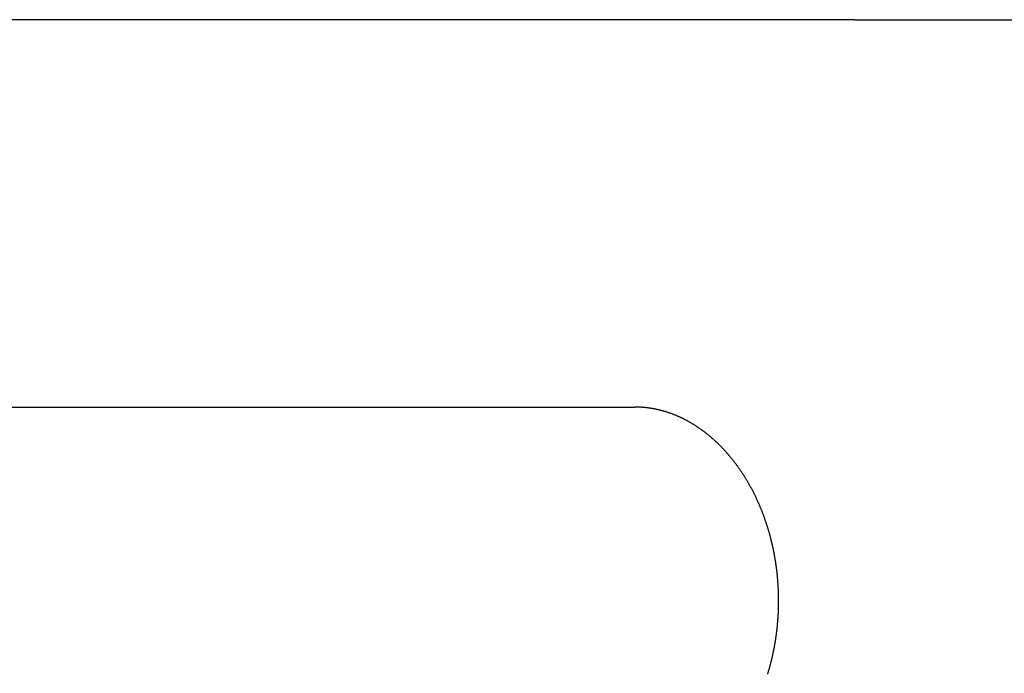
# Model space of a CAD drawing. Extents: x 668 to 3164, y 1007 to 2724.
# Tile 140 of 152: x 2892 to 2968, y 2202 to 2253. Entities that reach past the tile are written whole.
import ezdxf

# ---------------------------------------------------------------- set-up
doc = ezdxf.new("R2010")
doc.units = 0
doc.layers.add('KF_GRAVIS_12_REAR', color=7, linetype='CONTINUOUS')

# ---------------------------------------------------------------- blocks, each defined once
blk = doc.blocks.new('KF_GRAVIS_12_REAR')
at = {"layer": 'KF_GRAVIS_12_REAR'}
for p, q in [((-65.21451, 0), (-169.85529, 0)), ((-65.21451, 0), (65.21451, 0)), ((-150.56056, -30), (-82.23528, -30))]:
    blk.add_line(p, q, dxfattribs=at)
blk.add_polyline3d([(-71.9435, -50.6748, 0), (-71.9257, -50.6169, 0), (-71.908, -50.5589, 0), (-71.8906, -50.5008, 0), (-71.8733, -50.4425, 0), (-71.8562, -50.3842, 0), (-71.8392, -50.3257, 0), (-71.8225, -50.2672, 0), (-71.8059, -50.2085, 0), (-71.7895, -50.1497, 0), (-71.7733, -50.0909, 0), (-71.7573, -50.0319, 0), (-71.7414, -49.9728, 0), (-71.7258, -49.9136, 0), (-71.7103, -49.8544, 0), (-71.695, -49.795, 0), (-71.6799, -49.7356, 0), (-71.665, -49.676, 0), (-71.6502, -49.6164, 0), (-71.6356, -49.5566, 0), (-71.6213, -49.4968, 0), (-71.6071, -49.4369, 0), (-71.5931, -49.3769, 0), (-71.5792, -49.3168, 0), (-71.5656, -49.2566, 0), (-71.5522, -49.1964, 0), (-71.5389, -49.136, 0), (-71.5258, -49.0756, 0), (-71.5129, -49.0151, 0), (-71.5003, -48.9545, 0), (-71.4877, -48.8938, 0), (-71.4754, -48.8331, 0), (-71.4633, -48.7723, 0), (-71.4514, -48.7114, 0), (-71.4396, -48.6504, 0), (-71.4281, -48.5894, 0), (-71.4167, -48.5283, 0), (-71.4055, -48.4671, 0), (-71.3946, -48.4058, 0), (-71.3838, -48.3445, 0), (-71.3732, -48.2831, 0), (-71.3628, -48.2217, 0), (-71.3526, -48.1601, 0), (-71.3426, -48.0986, 0), (-71.3328, -48.0369, 0), (-71.3232, -47.9752, 0), (-71.3138, -47.9134, 0), (-71.3045, -47.8516, 0), (-71.2955, -47.7897, 0), (-71.2867, -47.7278, 0), (-71.2781, -47.6658, 0), (-71.2696, -47.6037, 0), (-71.2614, -47.5416, 0), (-71.2534, -47.4795, 0), (-71.2455, -47.4173, 0), (-71.2379, -47.355, 0), (-71.2305, -47.2927, 0), (-71.2232, -47.2304, 0), (-71.2162, -47.168, 0), (-71.2094, -47.1056, 0), (-71.2027, -47.0431, 0), (-71.1963, -46.9805, 0), (-71.1901, -46.918, 0), (-71.1841, -46.8554, 0), (-71.1782, -46.7927, 0), (-71.1726, -46.7301, 0), (-71.1672, -46.6674, 0), (-71.162, -46.6046, 0), (-71.157, -46.5418, 0), (-71.1521, -46.479, 0), (-71.1475, -46.4162, 0), (-71.1431, -46.3533, 0), (-71.1389, -46.2904, 0), (-71.1349, -46.2275, 0), (-71.1311, -46.1646, 0), (-71.1275, -46.1016, 0), (-71.124, -46.0386, 0), (-71.1208, -45.9756, 0), (-71.1178, -45.9126, 0), (-71.115, -45.8496, 0), (-71.1124, -45.7865, 0), (-71.11, -45.7234, 0), (-71.1078, -45.6603, 0), (-71.1058, -45.5972, 0), (-71.104, -45.5341, 0), (-71.1024, -45.471, 0), (-71.101, -45.4078, 0), (-71.0998, -45.3447, 0), (-71.0988, -45.2815, 0), (-71.098, -45.2184, 0), (-71.0974, -45.1552, 0), (-71.097, -45.092, 0), (-71.0969, -45.0289, 0), (-71.0969, -44.9657, 0), (-71.0971, -44.9025, 0), (-71.0975, -44.8393, 0), (-71.0981, -44.7762, 0), (-71.0989, -44.713, 0), (-71.0999, -44.6499, 0), (-71.1011, -44.5867, 0), (-71.1026, -44.5236, 0), (-71.1042, -44.4605, 0), (-71.106, -44.3973, 0), (-71.108, -44.3342, 0), (-71.1102, -44.2711, 0), (-71.1127, -44.2081, 0), (-71.1153, -44.145, 0), (-71.1181, -44.082, 0), (-71.1211, -44.0189, 0), (-71.1244, -43.9559, 0), (-71.1278, -43.8929, 0), (-71.1314, -43.83, 0), (-71.1353, -43.767, 0), (-71.1393, -43.7041, 0), (-71.1435, -43.6412, 0), (-71.1479, -43.5784, 0), (-71.1526, -43.5155, 0), (-71.1574, -43.4527, 0), (-71.1624, -43.39, 0), (-71.1677, -43.3272, 0), (-71.1731, -43.2645, 0), (-71.1788, -43.2018, 0), (-71.1846, -43.1392, 0), (-71.1906, -43.0766, 0), (-71.1969, -43.014, 0), (-71.2033, -42.9515, 0), (-71.21, -42.889, 0), (-71.2168, -42.8266, 0), (-71.2238, -42.7642, 0), (-71.2311, -42.7019, 0), (-71.2385, -42.6396, 0), (-71.2462, -42.5773, 0), (-71.254, -42.5151, 0), (-71.2621, -42.453, 0), (-71.2703, -42.3909, 0), (-71.2788, -42.3288, 0), (-71.2874, -42.2668, 0), (-71.2963, -42.2049, 0), (-71.3053, -42.143, 0), (-71.3145, -42.0812, 0), (-71.324, -42.0194, 0), (-71.3336, -41.9577, 0), (-71.3434, -41.8961, 0), (-71.3534, -41.8345, 0), (-71.3637, -41.773, 0), (-71.3741, -41.7116, 0), (-71.3847, -41.6502, 0), (-71.3955, -41.5889, 0), (-71.4065, -41.5276, 0), (-71.4177, -41.4664, 0), (-71.429, -41.4053, 0), (-71.4406, -41.3443, 0), (-71.4524, -41.2833, 0), (-71.4643, -41.2224, 0), (-71.4765, -41.1616, 0), (-71.4888, -41.1009, 0), (-71.5013, -41.0402, 0), (-71.514, -40.9797, 0), (-71.5269, -40.9192, 0), (-71.54, -40.8588, 0), (-71.5533, -40.7984, 0), (-71.5668, -40.7382, 0), (-71.5804, -40.678, 0), (-71.5942, -40.6179, 0), (-71.6083, -40.5579, 0), (-71.6225, -40.498, 0), (-71.6369, -40.4382, 0), (-71.6515, -40.3785, 0), (-71.6662, -40.3188, 0), (-71.6812, -40.2593, 0), (-71.6963, -40.1998, 0), (-71.7116, -40.1405, 0), (-71.7271, -40.0812, 0), (-71.7428, -40.0221, 0), (-71.7587, -39.963, 0), (-71.7747, -39.9041, 0), (-71.7909, -39.8452, 0), (-71.8074, -39.7864, 0), (-71.8239, -39.7278, 0), (-71.8407, -39.6692, 0), (-71.8577, -39.6108, 0), (-71.8748, -39.5525, 0), (-71.8921, -39.4942, 0), (-71.9096, -39.4361, 0), (-71.9272, -39.3781, 0), (-71.9451, -39.3202, 0), (-71.9631, -39.2624, 0), (-71.9813, -39.2047, 0), (-71.9996, -39.1472, 0), (-72.0182, -39.0897, 0), (-72.0369, -39.0324, 0), (-72.0558, -38.9752, 0), (-72.0748, -38.9181, 0), (-72.0941, -38.8611, 0), (-72.1135, -38.8043, 0), (-72.1331, -38.7476, 0), (-72.1528, -38.691, 0), (-72.1727, -38.6345, 0), (-72.1928, -38.5781, 0), (-72.2131, -38.5219, 0), (-72.2335, -38.4658, 0), (-72.2542, -38.4099, 0), (-72.2749, -38.354, 0), (-72.2959, -38.2983, 0), (-72.317, -38.2428, 0), (-72.3383, -38.1874, 0), (-72.3597, -38.1321, 0), (-72.3814, -38.0769, 0), (-72.4031, -38.0219, 0), (-72.4251, -37.967, 0), (-72.4472, -37.9123, 0), (-72.4695, -37.8577, 0), (-72.4919, -37.8032, 0), (-72.5145, -37.7489, 0), (-72.5372, -37.6947, 0), (-72.5602, -37.6407, 0), (-72.5832, -37.5868, 0), (-72.6065, -37.5331, 0), (-72.6299, -37.4795, 0), (-72.6534, -37.426, 0), (-72.6771, -37.3727, 0), (-72.701, -37.3196, 0), (-72.725, -37.2666, 0), (-72.7491, -37.2138, 0), (-72.7734, -37.1611, 0), (-72.7979, -37.1085, 0), (-72.8225, -37.0561, 0), (-72.8473, -37.0039, 0), (-72.8722, -36.9518, 0), (-72.8973, -36.8999, 0), (-72.9225, -36.8481, 0), (-72.9479, -36.7965, 0), (-72.9734, -36.745, 0), (-72.999, -36.6937, 0), (-73.0248, -36.6426, 0), (-73.0507, -36.5916, 0), (-73.0768, -36.5408, 0), (-73.103, -36.4901, 0), (-73.1294, -36.4396, 0), (-73.1559, -36.3893, 0), (-73.1826, -36.3391, 0), (-73.2093, -36.2891, 0), (-73.2363, -36.2393, 0), (-73.2633, -36.1896, 0), (-73.2905, -36.1401, 0), (-73.3179, -36.0908, 0), (-73.3453, -36.0416, 0), (-73.3729, -35.9926, 0), (-73.4007, -35.9438, 0), (-73.4285, -35.8951, 0), (-73.4565, -35.8467, 0), (-73.4846, -35.7984, 0), (-73.5129, -35.7502, 0), (-73.5413, -35.7023, 0), (-73.5698, -35.6545, 0), (-73.5985, -35.6069, 0), (-73.6272, -35.5595, 0), (-73.6561, -35.5122, 0), (-73.6851, -35.4651, 0), (-73.7143, -35.4183, 0), (-73.7436, -35.3715, 0), (-73.773, -35.325, 0), (-73.8025, -35.2787, 0), (-73.8321, -35.2325, 0), (-73.8619, -35.1865, 0), (-73.8918, -35.1407, 0), (-73.9218, -35.0951, 0), (-73.9519, -35.0497, 0), (-73.9821, -35.0045, 0), (-74.0125, -34.9594, 0), (-74.0429, -34.9146, 0), (-74.0735, -34.8699, 0), (-74.1042, -34.8254, 0), (-74.135, -34.7812, 0), (-74.1659, -34.7371, 0), (-74.197, -34.6932, 0), (-74.2281, -34.6495, 0), (-74.2594, -34.6059, 0), (-74.2907, -34.5626, 0), (-74.3222, -34.5195, 0), (-74.3538, -34.4766, 0), (-74.3855, -34.4339, 0), (-74.4172, -34.3913, 0), (-74.4491, -34.349, 0), (-74.4811, -34.3069, 0), (-74.5132, -34.265, 0), (-74.5454, -34.2232, 0), (-74.5777, -34.1817, 0), (-74.6101, -34.1404, 0), (-74.6426, -34.0992, 0), (-74.6752, -34.0583, 0), (-74.7078, -34.0175, 0), (-74.7406, -33.977, 0), (-74.7735, -33.9367, 0), (-74.8065, -33.8965, 0), (-74.8395, -33.8566, 0), (-74.8727, -33.8169, 0), (-74.9059, -33.7774, 0), (-74.9392, -33.738, 0), (-74.9726, -33.6989, 0), (-75.0062, -33.66, 0), (-75.0397, -33.6213, 0), (-75.0734, -33.5827, 0), (-75.1072, -33.5444, 0), (-75.141, -33.5063, 0), (-75.175, -33.4684, 0), (-75.209, -33.4307, 0), (-75.2431, -33.3932, 0), (-75.2772, -33.3559, 0), (-75.3115, -33.3188, 0), (-75.3458, -33.2819, 0), (-75.3803, -33.2453, 0), (-75.4147, -33.2088, 0), (-75.4493, -33.1725, 0), (-75.4839, -33.1365, 0), (-75.5187, -33.1006, 0), (-75.5535, -33.065, 0), (-75.5883, -33.0295, 0), (-75.6233, -32.9943, 0), (-75.6583, -32.9593, 0), (-75.6933, -32.9244, 0), (-75.7285, -32.8898, 0), (-75.7637, -32.8554, 0), (-75.799, -32.8212, 0), (-75.8343, -32.7872, 0), (-75.8697, -32.7535, 0), (-75.9052, -32.7199, 0), (-75.9407, -32.6865, 0), (-75.9763, -32.6534, 0), (-76.012, -32.6204, 0), (-76.0477, -32.5877, 0), (-76.0835, -32.5552, 0), (-76.1194, -32.5229, 0), (-76.1553, -32.4908, 0), (-76.1912, -32.4589, 0), (-76.2272, -32.4272, 0), (-76.2633, -32.3958, 0), (-76.2994, -32.3645, 0), (-76.3356, -32.3335, 0), (-76.3718, -32.3026, 0), (-76.4081, -32.272, 0), (-76.4445, -32.2416, 0), (-76.4809, -32.2114, 0), (-76.5173, -32.1815, 0), (-76.5538, -32.1517, 0), (-76.5903, -32.1221, 0), (-76.6269, -32.0928, 0), (-76.6635, -32.0637, 0), (-76.7002, -32.0348, 0), (-76.7369, -32.0061, 0), (-76.7737, -31.9776, 0), (-76.8104, -31.9494, 0), (-76.8473, -31.9213, 0), (-76.8842, -31.8935, 0), (-76.9211, -31.8659, 0), (-76.958, -31.8385, 0), (-76.995, -31.8113, 0), (-77.0321, -31.7844, 0), (-77.0691, -31.7576, 0), (-77.1062, -31.7311, 0), (-77.1433, -31.7047, 0), (-77.1805, -31.6786, 0), (-77.2177, -31.6527, 0), (-77.2549, -31.6271, 0), (-77.2921, -31.6016, 0), (-77.3294, -31.5763, 0), (-77.3667, -31.5513, 0), (-77.4041, -31.5264, 0), (-77.4415, -31.5018, 0), (-77.4789, -31.4774, 0), (-77.5163, -31.4532, 0), (-77.5537, -31.4292, 0), (-77.5912, -31.4054, 0), (-77.6287, -31.3818, 0), (-77.6663, -31.3585, 0), (-77.7038, -31.3353, 0), (-77.7414, -31.3124, 0), (-77.779, -31.2897, 0), (-77.8166, -31.2671, 0), (-77.8543, -31.2448, 0), (-77.892, -31.2227, 0), (-77.9297, -31.2008, 0), (-77.9674, -31.1791, 0), (-78.0052, -31.1576, 0), (-78.0429, -31.1364, 0), (-78.0807, -31.1153, 0), (-78.1185, -31.0944, 0), (-78.1564, -31.0738, 0), (-78.1942, -31.0533, 0), (-78.2321, -31.0331, 0), (-78.27, -31.013, 0), (-78.3079, -30.9932, 0), (-78.3458, -30.9736, 0), (-78.3837, -30.9541, 0), (-78.4217, -30.9349, 0), (-78.4596, -30.9159, 0), (-78.4976, -30.8971, 0), (-78.5356, -30.8785, 0), (-78.5736, -30.8601, 0), (-78.6117, -30.8419, 0), (-78.6497, -30.8239, 0), (-78.6877, -30.8061, 0), (-78.7258, -30.7885, 0), (-78.7639, -30.7711, 0), (-78.802, -30.7539, 0), (-78.8401, -30.7369, 0), (-78.8782, -30.7202, 0), (-78.9163, -30.7036, 0), (-78.9544, -30.6872, 0), (-78.9926, -30.671, 0), (-79.0307, -30.655, 0), (-79.0689, -30.6393, 0), (-79.107, -30.6237, 0), (-79.1452, -30.6083, 0), (-79.1834, -30.5931, 0), (-79.2215, -30.5781, 0), (-79.2597, -30.5634, 0), (-79.2979, -30.5488, 0), (-79.3361, -30.5344, 0), (-79.3743, -30.5202, 0), (-79.4125, -30.5062, 0), (-79.4507, -30.4924, 0), (-79.4889, -30.4788, 0), (-79.5271, -30.4654, 0), (-79.5653, -30.4522, 0), (-79.6035, -30.4392, 0), (-79.6417, -30.4264, 0), (-79.6799, -30.4138, 0), (-79.7181, -30.4014, 0), (-79.7563, -30.3892, 0), (-79.7946, -30.3771, 0), (-79.8328, -30.3653, 0), (-79.871, -30.3537, 0), (-79.9092, -30.3422, 0), (-79.9473, -30.331, 0), (-79.9855, -30.3199, 0), (-80.0237, -30.3091, 0), (-80.0619, -30.2984, 0), (-80.1001, -30.2879, 0), (-80.1383, -30.2777, 0), (-80.1764, -30.2676, 0), (-80.2146, -30.2577, 0), (-80.2528, -30.248, 0), (-80.2909, -30.2384, 0), (-80.3291, -30.2291, 0), (-80.3673, -30.22, 0), (-80.4054, -30.211, 0), (-80.4436, -30.2022, 0), (-80.4817, -30.1937, 0), (-80.5199, -30.1853, 0), (-80.5581, -30.1771, 0), (-80.5962, -30.169, 0), (-80.6344, -30.1612, 0), (-80.6725, -30.1536, 0), (-80.7107, -30.1461, 0), (-80.7488, -30.1389, 0), (-80.7869, -30.1318, 0), (-80.8251, -30.1249, 0), (-80.8632, -30.1182, 0), (-80.9014, -30.1117, 0), (-80.9395, -30.1054, 0), (-80.9776, -30.0992, 0), (-81.0158, -30.0933, 0), (-81.0539, -30.0875, 0), (-81.092, -30.0819, 0), (-81.1302, -30.0765, 0), (-81.1683, -30.0713, 0), (-81.2064, -30.0663, 0), (-81.2445, -30.0615, 0), (-81.2827, -30.0568, 0), (-81.3208, -30.0523, 0), (-81.3589, -30.048, 0), (-81.397, -30.0439, 0), (-81.4351, -30.04, 0), (-81.4732, -30.0363, 0), (-81.5114, -30.0327, 0), (-81.5495, -30.0294, 0), (-81.5876, -30.0262, 0), (-81.6257, -30.0232, 0), (-81.6638, -30.0204, 0), (-81.7019, -30.0177, 0), (-81.74, -30.0153, 0), (-81.7781, -30.013, 0), (-81.8162, -30.0109, 0), (-81.8543, -30.009, 0), (-81.8924, -30.0073, 0), (-81.9305, -30.0058, 0), (-81.9686, -30.0044, 0), (-82.0067, -30.0033, 0), (-82.0448, -30.0023, 0), (-82.0829, -30.0014, 0), (-82.121, -30.0008, 0), (-82.1591, -30.0004, 0), (-82.1972, -30.0001, 0), (-82.2353, -30, 0)], dxfattribs=at)

msp = doc.modelspace()

# ---------------------------------------------------------------- block references
at = {"layer": 'KF_GRAVIS_12_REAR'}
msp.add_blockref('KF_GRAVIS_12_REAR', (3021.439, 2253.101), dxfattribs=at)

doc.saveas('drawing.dxf')
